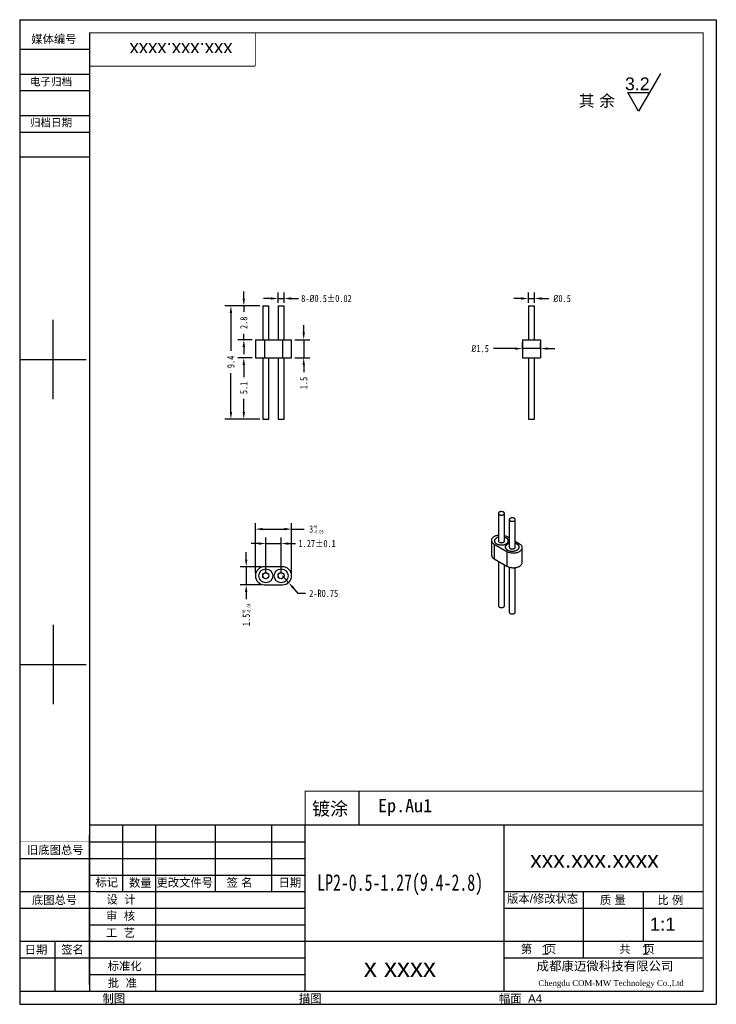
# Model space of a CAD drawing. Header units: inches. Extents: x 10.6 to 68.4, y 2.2 to 83.8.
import ezdxf

# ---------------------------------------------------------------- set-up
doc = ezdxf.new("R2010")
doc.units = ezdxf.units.IN
doc.header["$MEASUREMENT"] = 0
doc.layers.add('图框层', color=1, linetype='Continuous')
doc.layers.add('标注层', color=4, linetype='Continuous', lineweight=25)
doc.layers.add('零件外形图层', color=7, linetype='Continuous', lineweight=30)
doc.styles.add('SLDTEXTSTYLE6', font='txt', dxfattribs={"width": 0.7})
doc.styles.get("Standard").update_dxf_attribs({"font": 'arial.ttf'})
doc.styles.add('STYLE1', font='txt', dxfattribs={"height": 4})
doc.dimstyles.new('公差标注', dxfattribs={"dimtxt": 0.6, "dimasz": 0.6, "dimexe": 0.5, "dimexo": 0.25, "dimgap": 0.5, "dimtad": 0, "dimrnd": 1e-09, "dimdsep": 46, "dimtxsty": 'SLDTEXTSTYLE6', "dimcen": 0.09, "dimadec": 0, "dimazin": 2, "dimtol": 1, "dimtm": 1e-09, "dimtfac": 0.5, "dimtmove": 0, "dimatfit": 3, "dimfxl": 1, "dimfrac": 2, "dimtolj": 1, "dimarcsym": 0})
doc.dimstyles.new('垂直标注', dxfattribs={"dimtxt": 0.6, "dimasz": 0.6, "dimexe": 0.5, "dimexo": 0.25, "dimgap": 0.5, "dimtad": 0, "dimrnd": 1e-09, "dimzin": 9, "dimdsep": 46, "dimtxsty": 'SLDTEXTSTYLE6', "dimcen": 0, "dimadec": 0, "dimazin": 2, "dimtfac": 1, "dimtmove": 0, "dimatfit": 3, "dimfxl": 1, "dimfrac": 2, "dimtolj": 1, "dimtzin": 12, "dimarcsym": 0})
doc.dimstyles.new('平行标注', dxfattribs={"dimtxt": 0.6, "dimasz": 0.6, "dimexe": 0.5, "dimexo": 0, "dimgap": 0.5, "dimtad": 0, "dimtih": 1, "dimtoh": 1, "dimrnd": 1e-09, "dimzin": 9, "dimdsep": 46, "dimtxsty": 'SLDTEXTSTYLE6', "dimcen": 0.09, "dimadec": 0, "dimazin": 2, "dimtfac": 1, "dimtmove": 0, "dimatfit": 3, "dimfxl": 1, "dimfrac": 2, "dimtolj": 1, "dimtzin": 12, "dimarcsym": 0})

# ---------------------------------------------------------------- blocks, each defined once
blk = doc.blocks.new('*D31')
at = {"layer": 'Defpoints', "color": 0, "transparency": 16777216}
for p in [(28.105, 60.1), (30.748, 60.1), (30.748, 50.7)]:
    blk.add_point(p, dxfattribs=at)
at = {"layer": '标注层', "color": 0, "lineweight": -2, "transparency": 16777216}
for p, q in [((30.498, 60.1), (27.605, 60.1)), ((28.105, 59.5), (28.105, 56.377)), ((28.105, 51.3), (28.105, 54.523)), ((30.498, 50.7), (27.605, 50.7))]:
    blk.add_line(p, q, dxfattribs=at)
at = {"layer": '标注层', "color": 0, "transparency": 16777216}
for points in [[(28.005, 59.5), (28.205, 59.5), (28.105, 60.1)], [(28.005, 51.3), (28.205, 51.3), (28.105, 50.7)]]:
    blk.add_solid(points, dxfattribs=at)
at = {"layer": '标注层', "color": 0, "transparency": 16777216, "insert": (28.105, 55.45), "char_height": 0.6, "attachment_point": 5, "rotation": 90, "style": 'SLDTEXTSTYLE6'}
blk.add_mtext('\\A1;9.4', dxfattribs=at)
blk = doc.blocks.new('*D32')
at = {"layer": 'Defpoints', "color": 0, "transparency": 16777216}
for p in [(30.748, 60.1), (29.175, 57.3), (30.123, 57.3)]:
    blk.add_point(p, dxfattribs=at)
at = {"layer": '标注层', "color": 0, "lineweight": -2, "transparency": 16777216}
for p, q in [((29.175, 60.7), (29.175, 61.3)), ((30.498, 60.1), (28.675, 60.1)), ((29.175, 60.1), (29.175, 59.618)), ((29.873, 57.3), (28.675, 57.3)), ((29.175, 57.3), (29.175, 57.783)), ((29.175, 56.7), (29.175, 56.1))]:
    blk.add_line(p, q, dxfattribs=at)
at = {"layer": '标注层', "color": 0, "transparency": 16777216}
for points in [[(29.075, 60.7), (29.275, 60.7), (29.175, 60.1)], [(29.075, 56.7), (29.275, 56.7), (29.175, 57.3)]]:
    blk.add_solid(points, dxfattribs=at)
at = {"layer": '标注层', "color": 0, "transparency": 16777216, "insert": (29.175, 58.7), "char_height": 0.6, "attachment_point": 5, "rotation": 90, "style": 'SLDTEXTSTYLE6'}
blk.add_mtext('\\A1;2.8', dxfattribs=at)
blk = doc.blocks.new('*D33')
at = {"layer": 'Defpoints', "color": 0, "transparency": 16777216}
for p in [(30.123, 55.8), (29.175, 50.7), (30.748, 50.7)]:
    blk.add_point(p, dxfattribs=at)
at = {"layer": '标注层', "color": 0, "lineweight": -2, "transparency": 16777216}
for p, q in [((29.873, 55.8), (28.675, 55.8)), ((29.175, 55.2), (29.175, 54.203)), ((29.175, 51.3), (29.175, 52.398)), ((30.498, 50.7), (28.675, 50.7))]:
    blk.add_line(p, q, dxfattribs=at)
at = {"layer": '标注层', "color": 0, "transparency": 16777216}
for points in [[(29.075, 55.2), (29.275, 55.2), (29.175, 55.8)], [(29.075, 51.3), (29.275, 51.3), (29.175, 50.7)]]:
    blk.add_solid(points, dxfattribs=at)
at = {"layer": '标注层', "color": 0, "transparency": 16777216, "insert": (29.175, 53.3), "char_height": 0.6, "attachment_point": 5, "rotation": 90, "style": 'SLDTEXTSTYLE6'}
blk.add_mtext('\\A1;5.1', dxfattribs=at)
blk = doc.blocks.new('*D34')
at = {"layer": 'Defpoints', "color": 0, "transparency": 16777216}
for p in [(32.518, 60.716), (32.018, 60.1), (32.518, 60.1)]:
    blk.add_point(p, dxfattribs=at)
at = {"layer": '标注层', "color": 0, "lineweight": -2, "transparency": 16777216}
for p, q in [((31.418, 60.716), (30.818, 60.716)), ((32.018, 60.35), (32.018, 61.216)), ((32.018, 60.716), (32.518, 60.716)), ((32.518, 60.35), (32.518, 61.216)), ((33.118, 60.716), (33.718, 60.716))]:
    blk.add_line(p, q, dxfattribs=at)
at = {"layer": '标注层', "color": 0, "transparency": 16777216}
for points in [[(31.418, 60.816), (31.418, 60.616), (32.018, 60.716)], [(33.118, 60.816), (33.118, 60.616), (32.518, 60.716)]]:
    blk.add_solid(points, dxfattribs=at)
at = {"layer": '标注层', "color": 0, "transparency": 16777216, "insert": (36.027, 60.716), "char_height": 0.6, "attachment_point": 5, "style": 'SLDTEXTSTYLE6'}
blk.add_mtext('\\A1;8-{\\fISOCPEUR|b0|i0|c0|p34;%%C}0.5%%P0.02', dxfattribs=at)
blk = doc.blocks.new('*D35')
at = {"layer": 'Defpoints', "color": 0, "transparency": 16777216}
for p in [(33.143, 57.3), (34.143, 57.3), (33.143, 55.8)]:
    blk.add_point(p, dxfattribs=at)
at = {"layer": '标注层', "color": 0, "lineweight": -2, "transparency": 16777216}
for p, q in [((34.143, 57.9), (34.143, 58.5)), ((33.393, 57.3), (34.643, 57.3)), ((34.143, 57.3), (34.143, 55.8)), ((33.393, 55.8), (34.643, 55.8)), ((34.143, 55.2), (34.143, 54.6))]:
    blk.add_line(p, q, dxfattribs=at)
at = {"layer": '标注层', "color": 0, "transparency": 16777216}
for points in [[(34.043, 57.9), (34.243, 57.9), (34.143, 57.3)], [(34.043, 55.2), (34.243, 55.2), (34.143, 55.8)]]:
    blk.add_solid(points, dxfattribs=at)
at = {"layer": '标注层', "color": 0, "transparency": 16777216, "insert": (34.143, 53.703), "char_height": 0.6, "attachment_point": 5, "rotation": 90, "style": 'SLDTEXTSTYLE6'}
blk.add_mtext('\\A1;1.5', dxfattribs=at)
blk = doc.blocks.new('*D25')
at = {"layer": 'Defpoints', "color": 0, "transparency": 16777216}
for p in [(53.272, 60.716), (52.772, 60.1), (53.272, 60.1)]:
    blk.add_point(p, dxfattribs=at)
at = {"layer": '标注层', "color": 0, "lineweight": -2, "transparency": 16777216}
for p, q in [((52.172, 60.716), (51.572, 60.716)), ((52.772, 60.35), (52.772, 61.216)), ((52.772, 60.716), (53.272, 60.716)), ((53.272, 60.35), (53.272, 61.216)), ((53.872, 60.716), (54.472, 60.716))]:
    blk.add_line(p, q, dxfattribs=at)
at = {"layer": '标注层', "color": 0, "transparency": 16777216}
for points in [[(52.172, 60.816), (52.172, 60.616), (52.772, 60.716)], [(53.872, 60.816), (53.872, 60.616), (53.272, 60.716)]]:
    blk.add_solid(points, dxfattribs=at)
at = {"layer": '标注层', "color": 0, "transparency": 16777216, "insert": (55.571, 60.716), "char_height": 0.6, "attachment_point": 5, "style": 'SLDTEXTSTYLE6'}
blk.add_mtext('\\A1;{\\fISOCPEUR|b0|i0|c0|p34;%%C}0.5', dxfattribs=at)
blk = doc.blocks.new('*D26')
at = {"layer": 'Defpoints', "color": 0, "transparency": 16777216}
for p in [(53.772, 56.561), (52.272, 56.28), (53.772, 56.28)]:
    blk.add_point(p, dxfattribs=at)
at = {"layer": '标注层', "color": 0, "lineweight": -2, "transparency": 16777216}
for p, q in [((51.672, 56.561), (49.872, 56.561)), ((52.272, 56.53), (52.272, 57.061)), ((53.772, 56.561), (52.272, 56.561)), ((53.772, 56.53), (53.772, 57.061)), ((54.372, 56.561), (54.972, 56.561))]:
    blk.add_line(p, q, dxfattribs=at)
at = {"layer": '标注层', "color": 0, "transparency": 16777216}
for points in [[(51.672, 56.661), (51.672, 56.461), (52.272, 56.561)], [(54.372, 56.661), (54.372, 56.461), (53.772, 56.561)]]:
    blk.add_solid(points, dxfattribs=at)
at = {"layer": '标注层', "color": 0, "transparency": 16777216, "insert": (48.772, 56.561), "char_height": 0.6, "attachment_point": 5, "style": 'SLDTEXTSTYLE6'}
blk.add_mtext('\\A1;{\\fISOCPEUR|b0|i0|c0|p34;%%C}1.5', dxfattribs=at)
blk = doc.blocks.new('*D27')
at = {"layer": 'Defpoints', "color": 0, "transparency": 16777216}
for p in [(32.268, 40.385), (30.998, 37.715), (32.268, 37.715)]:
    blk.add_point(p, dxfattribs=at)
at = {"layer": '标注层', "color": 0, "lineweight": -2, "transparency": 16777216}
for p, q in [((30.998, 37.965), (30.998, 40.885)), ((32.268, 37.965), (32.268, 40.885)), ((30.398, 40.385), (29.798, 40.385)), ((30.998, 40.385), (32.268, 40.385)), ((32.868, 40.385), (33.468, 40.385))]:
    blk.add_line(p, q, dxfattribs=at)
at = {"layer": '标注层', "color": 0, "transparency": 16777216}
for points in [[(30.398, 40.485), (30.398, 40.285), (30.998, 40.385)], [(32.868, 40.485), (32.868, 40.285), (32.268, 40.385)]]:
    blk.add_solid(points, dxfattribs=at)
at = {"layer": '标注层', "color": 0, "transparency": 16777216, "insert": (35.255, 40.385), "char_height": 0.6, "attachment_point": 5, "style": 'SLDTEXTSTYLE6'}
blk.add_mtext('\\A1;1.27%%P0.1', dxfattribs=at)
blk = doc.blocks.new('*D28')
at = {"layer": 'Defpoints', "color": 0, "transparency": 16777216}
for p in [(33.133, 41.587), (30.133, 37.715), (33.133, 37.705)]:
    blk.add_point(p, dxfattribs=at)
at = {"layer": '标注层', "color": 0, "lineweight": -2, "transparency": 16777216}
for p, q in [((30.133, 37.965), (30.133, 42.087)), ((33.133, 37.955), (33.133, 42.087)), ((30.733, 41.587), (32.533, 41.587)), ((33.133, 41.587), (34.193, 41.587))]:
    blk.add_line(p, q, dxfattribs=at)
at = {"layer": '标注层', "color": 0, "transparency": 16777216}
for points in [[(30.733, 41.687), (30.733, 41.487), (30.133, 41.587)], [(32.533, 41.687), (32.533, 41.487), (33.133, 41.587)]]:
    blk.add_solid(points, dxfattribs=at)
at = {"layer": '标注层', "color": 0, "transparency": 16777216, "insert": (35.187, 41.587), "char_height": 0.6, "attachment_point": 5, "style": 'SLDTEXTSTYLE6'}
blk.add_mtext('\\A1;3{\\H0.3;\\S+0^ -0.05;}', dxfattribs=at)
blk = doc.blocks.new('*D29')
at = {"layer": 'Defpoints', "color": 0, "transparency": 16777216}
for p in [(30.873, 38.465), (29.374, 36.965), (30.873, 36.965)]:
    blk.add_point(p, dxfattribs=at)
at = {"layer": '标注层', "color": 0, "lineweight": -2, "transparency": 16777216}
for p, q in [((29.374, 39.065), (29.374, 39.665)), ((30.623, 38.465), (28.874, 38.465)), ((29.374, 38.465), (29.374, 36.965)), ((30.623, 36.965), (28.874, 36.965)), ((29.374, 36.365), (29.374, 35.765))]:
    blk.add_line(p, q, dxfattribs=at)
at = {"layer": '标注层', "color": 0, "transparency": 16777216}
for points in [[(29.274, 39.065), (29.474, 39.065), (29.374, 38.465)], [(29.274, 36.365), (29.474, 36.365), (29.374, 36.965)]]:
    blk.add_solid(points, dxfattribs=at)
at = {"layer": '标注层', "color": 0, "transparency": 16777216, "insert": (29.374, 34.483), "char_height": 0.6, "attachment_point": 5, "rotation": 90, "style": 'SLDTEXTSTYLE6'}
blk.add_mtext('\\A1;1.5{\\H0.3;\\S+0^ -0.04;}', dxfattribs=at)
blk = doc.blocks.new('*D30')
at = {"layer": 'Defpoints', "color": 0, "transparency": 16777216}
for p in [(32.393, 37.715), (32.889, 37.152)]:
    blk.add_point(p, dxfattribs=at)
at = {"layer": '标注层', "color": 0, "lineweight": -2, "transparency": 16777216}
for p, q in [((32.393, 37.715), (32.889, 37.152)), ((33.682, 36.251), (33.285, 36.702)), ((34.282, 36.251), (33.682, 36.251))]:
    blk.add_line(p, q, dxfattribs=at)
at = {"layer": '标注层', "color": 0, "transparency": 16777216}
blk.add_solid([(33.36, 36.768), (33.21, 36.636), (32.889, 37.152)], dxfattribs=at)
at = {"layer": '标注层', "color": 0, "transparency": 16777216, "insert": (35.799, 36.251), "char_height": 0.6, "attachment_point": 5, "style": 'SLDTEXTSTYLE6'}
blk.add_mtext('\\A1;2-R0.75', dxfattribs=at)

msp = doc.modelspace()

# ---------------------------------------------------------------- linework, layer by layer
at = {"layer": '图框层', "color": 1}
for p, q in [((10.605, 83.844), (68.355, 83.844)), ((10.605, 83.844), (10.605, 2.169)), ((68.355, 83.844), (68.355, 2.169)), ((16.38, 82.744), (16.38, 3.269)), ((16.38, 81.369), (10.605, 81.369)), ((16.38, 79.306), (10.605, 79.306)), ((16.38, 79.306), (10.605, 79.306)), ((63.717, 79.37), (62.815, 77.808)), ((16.38, 77.931), (10.605, 77.931)), ((61.913, 76.246), (61.011, 77.808)), ((61.011, 77.808), (62.815, 77.808)), ((62.815, 77.808), (61.913, 76.246)), ((16.38, 75.869), (10.605, 75.869)), ((16.38, 74.494), (10.605, 74.494)), ((16.38, 72.431), (10.605, 72.431)), ((13.355, 52.356), (13.355, 58.956)), ((68.355, 56.619), (68.355, 2.169)), ((10.605, 55.656), (16.105, 55.656)), ((13.355, 33.656), (13.355, 27.056)), ((10.605, 30.356), (16.105, 30.356)), ((38.716, 19.838), (38.716, 17.088)), ((16.38, 17.019), (16.38, 3.269)), ((67.255, 17.019), (16.38, 17.019)), ((19.13, 11.519), (19.13, 17.019)), ((21.88, 3.269), (21.88, 17.019)), ((26.83, 11.519), (26.83, 17.019)), ((31.505, 11.519), (31.505, 17.019)), ((34.255, 3.269), (34.255, 17.019)), ((50.755, 3.269), (50.755, 17.019)), ((16.38, 3.819), (16.38, 16.194)), ((16.38, 15.644), (34.255, 15.644)), ((10.605, 14.269), (16.38, 14.269)), ((16.38, 14.269), (34.255, 14.269)), ((16.38, 12.894), (34.255, 12.894)), ((10.605, 11.519), (16.38, 11.519)), ((16.93, 11.519), (34.255, 11.519)), ((50.755, 11.519), (67.255, 11.519)), ((57.355, 6.019), (57.355, 11.519)), ((62.305, 7.394), (62.305, 11.519)), ((10.605, 10.144), (16.38, 10.144)), ((16.38, 10.144), (34.255, 10.144)), ((50.755, 10.144), (67.255, 10.144)), ((16.38, 8.769), (34.255, 8.769)), ((10.605, 7.394), (16.38, 7.394)), ((13.492, 7.394), (13.492, 3.269)), ((16.38, 7.394), (67.255, 7.394)), ((10.605, 6.019), (16.38, 6.019)), ((16.38, 6.019), (34.255, 6.019)), ((50.755, 6.019), (67.255, 6.019)), ((16.38, 4.644), (34.255, 4.644)), ((10.605, 3.269), (67.255, 3.269)), ((10.605, 2.169), (68.355, 2.169)), ((10.605, 2.169), (68.355, 2.169))]:
    msp.add_line(p, q, dxfattribs=at)
for points, const_width in [([(16.38, 82.744), (16.38, 3.269), (67.255, 3.269), (67.255, 82.744), (16.38, 82.744)], 0.0825), ([(30.13, 79.994), (30.13, 82.744)], 0.0825), ([(30.13, 79.994), (16.38, 79.994)], 0.0825), ([(34.255, 17.019), (34.255, 19.838), (67.255, 19.838)], 0.0825), ([(50.755, 17.019), (50.755, 3.269)], 0.0825), ([(10.605, 15.644), (16.38, 15.644)], 0.0275), ([(16.38, 11.519), (34.255, 11.519)], 0.0825), ([(50.755, 11.519), (67.255, 11.519)], 0.0825), ([(50.755, 6.019), (67.255, 6.019)], 0.0825)]:
    msp.add_lwpolyline(points, dxfattribs=dict(at, const_width=const_width))
at = {"layer": '图框层', "color": 1, "const_width": 0.0825}
msp.add_lwpolyline([(16.38, 82.744), (67.255, 82.744), (67.255, 3.269), (16.38, 3.269), (16.38, 82.744)], close=True, dxfattribs=at)
at = {"layer": '零件外形图层', "linetype": 'Continuous', "lineweight": 30}
for p, q in [((30.748, 60.1), (30.748, 57.3)), ((30.748, 60.1), (31.248, 60.1)), ((31.248, 57.3), (31.248, 60.1)), ((32.018, 60.1), (32.018, 57.3)), ((32.018, 60.1), (32.518, 60.1)), ((32.518, 57.3), (32.518, 60.1)), ((52.772, 60.1), (52.772, 57.3)), ((52.772, 60.1), (53.272, 60.1)), ((53.272, 57.3), (53.272, 60.1)), ((30.133, 57.3), (30.133, 55.8)), ((30.133, 57.3), (30.883, 57.3)), ((30.883, 57.3), (30.883, 55.8)), ((30.883, 57.3), (32.383, 57.3)), ((32.383, 57.3), (32.383, 55.8)), ((32.383, 57.3), (33.133, 57.3)), ((33.133, 55.8), (33.133, 57.3)), ((52.272, 57.3), (52.272, 55.8)), ((52.272, 57.3), (53.772, 57.3)), ((53.772, 57.3), (53.772, 55.8)), ((30.133, 55.8), (30.883, 55.8)), ((30.748, 55.8), (30.748, 50.7)), ((30.883, 55.8), (32.383, 55.8)), ((31.248, 50.7), (31.248, 55.8)), ((32.018, 55.8), (32.018, 50.7)), ((32.383, 55.8), (33.133, 55.8)), ((32.518, 50.7), (32.518, 55.8)), ((52.272, 55.8), (53.772, 55.8)), ((52.772, 55.8), (52.772, 50.7)), ((53.272, 50.7), (53.272, 55.8)), ((30.748, 50.7), (31.248, 50.7)), ((32.018, 50.7), (32.518, 50.7)), ((52.772, 50.7), (53.272, 50.7)), ((50.287, 42.894), (50.287, 40.579)), ((50.787, 40.579), (50.787, 42.894)), ((51.185, 42.376), (51.185, 40.061)), ((51.685, 40.061), (51.685, 42.376)), ((51.185, 40.846), (50.986, 40.961)), ((49.705, 40.655), (49.705, 39.43)), ((49.925, 40.349), (50.986, 39.737)), ((49.925, 40.349), (49.925, 39.124)), ((49.962, 40.608), (49.962, 40.564)), ((50.86, 40.09), (50.86, 40.046)), ((51.112, 40.564), (51.112, 40.608)), ((52.046, 40.349), (51.685, 40.558)), ((52.01, 40.046), (52.01, 40.09)), ((52.266, 38.818), (52.266, 40.043)), ((50.986, 39.737), (50.986, 38.512)), ((32.383, 38.465), (30.883, 38.465)), ((49.925, 39.124), (50.986, 38.512)), ((50.287, 38.915), (50.287, 35.219)), ((50.787, 35.219), (50.787, 38.627)), ((51.185, 38.429), (51.185, 34.7)), ((51.685, 34.7), (51.685, 38.396)), ((30.883, 36.965), (32.383, 36.965))]:
    msp.add_line(p, q, dxfattribs=at)
at = {"layer": '零件外形图层', "linetype": 'Continuous', "lineweight": 30, "flags": 128}
for points in [[(50.36, 42.792), (50.39, 42.778), (50.423, 42.766), (50.46, 42.757), (50.498, 42.752), (50.537, 42.75), (50.576, 42.752), (50.614, 42.757), (50.65, 42.766), (50.684, 42.778), (50.714, 42.792), (50.739, 42.81), (50.76, 42.829), (50.775, 42.85), (50.784, 42.872), (50.787, 42.894), (50.784, 42.917), (50.775, 42.939), (50.76, 42.96), (50.739, 42.979), (50.714, 42.996), (50.684, 43.011), (50.65, 43.023), (50.614, 43.032), (50.576, 43.037), (50.537, 43.039), (50.498, 43.037), (50.46, 43.032), (50.423, 43.023), (50.39, 43.011), (50.36, 42.996), (50.335, 42.979), (50.314, 42.96), (50.299, 42.939), (50.29, 42.917), (50.287, 42.894), (50.29, 42.872), (50.299, 42.85), (50.314, 42.829), (50.335, 42.81), (50.36, 42.792)], [(51.258, 42.274), (51.288, 42.259), (51.321, 42.247), (51.358, 42.239), (51.396, 42.233), (51.435, 42.232), (51.474, 42.233), (51.512, 42.239), (51.548, 42.247), (51.582, 42.259), (51.612, 42.274), (51.637, 42.291), (51.658, 42.31), (51.673, 42.331), (51.682, 42.353), (51.685, 42.376), (51.682, 42.399), (51.673, 42.421), (51.658, 42.441), (51.637, 42.461), (51.612, 42.478), (51.582, 42.493), (51.548, 42.505), (51.512, 42.513), (51.474, 42.518), (51.435, 42.52), (51.396, 42.518), (51.358, 42.513), (51.321, 42.505), (51.288, 42.493), (51.258, 42.478), (51.233, 42.461), (51.212, 42.441), (51.197, 42.421), (51.188, 42.399), (51.185, 42.376), (51.188, 42.353), (51.197, 42.331), (51.212, 42.31), (51.233, 42.291), (51.258, 42.274)], [(50.287, 41.077), (50.24, 41.07), (50.176, 41.057), (50.115, 41.041), (50.056, 41.022), (50.001, 40.999), (49.949, 40.975), (49.902, 40.947), (49.859, 40.917), (49.82, 40.885), (49.787, 40.852), (49.759, 40.816), (49.737, 40.78), (49.721, 40.742), (49.71, 40.703), (49.706, 40.665), (49.707, 40.626), (49.715, 40.587), (49.728, 40.549), (49.748, 40.512), (49.773, 40.476), (49.803, 40.441), (49.839, 40.408), (49.88, 40.378), (49.925, 40.349)], [(50.287, 40.91), (50.243, 40.897), (50.194, 40.878), (50.148, 40.857), (50.106, 40.833), (50.069, 40.806), (50.037, 40.778), (50.01, 40.748), (49.988, 40.716), (49.972, 40.684), (49.961, 40.65), (49.957, 40.617), (49.958, 40.583), (49.966, 40.549), (49.979, 40.516), (49.998, 40.484), (50.023, 40.453), (50.053, 40.424), (50.087, 40.396), (50.127, 40.371)], [(50.287, 40.907), (50.26, 40.899), (50.21, 40.881), (50.163, 40.86), (50.12, 40.837), (50.081, 40.811), (50.048, 40.783), (50.019, 40.753), (49.996, 40.721), (49.979, 40.688), (49.968, 40.655), (49.962, 40.621), (49.963, 40.587), (49.97, 40.553), (49.983, 40.519), (50.001, 40.487), (50.026, 40.456), (50.056, 40.426), (50.091, 40.399), (50.13, 40.373)], [(50.127, 40.371), (50.17, 40.349), (50.218, 40.328), (50.268, 40.311), (50.322, 40.297), (50.377, 40.286), (50.434, 40.278), (50.493, 40.274), (50.552, 40.273), (50.61, 40.276), (50.668, 40.282), (50.724, 40.291), (50.779, 40.304), (50.831, 40.32), (50.88, 40.338), (50.926, 40.36), (50.967, 40.384), (51.004, 40.41), (51.037, 40.438), (51.064, 40.468), (51.086, 40.5), (51.102, 40.532), (51.112, 40.566), (51.117, 40.6), (51.115, 40.633), (51.108, 40.667), (51.094, 40.7), (51.075, 40.732), (51.051, 40.763), (51.021, 40.792), (50.986, 40.82), (50.947, 40.845), (50.903, 40.868), (50.856, 40.888), (50.805, 40.905), (50.787, 40.91)], [(50.13, 40.373), (50.174, 40.35), (50.222, 40.33), (50.273, 40.313), (50.327, 40.299), (50.383, 40.288), (50.441, 40.281), (50.5, 40.277), (50.559, 40.276), (50.618, 40.279), (50.676, 40.286), (50.733, 40.296), (50.787, 40.309), (50.839, 40.326), (50.888, 40.345), (50.933, 40.367), (50.974, 40.392), (51.01, 40.419), (51.041, 40.448), (51.067, 40.479), (51.087, 40.511), (51.101, 40.544), (51.109, 40.578), (51.112, 40.612), (51.108, 40.646), (51.098, 40.68), (51.082, 40.713), (51.061, 40.745), (51.034, 40.775), (51.001, 40.804), (50.964, 40.83), (50.922, 40.855), (50.876, 40.876), (50.826, 40.895), (50.787, 40.907)], [(50.357, 40.504), (50.386, 40.489), (50.419, 40.477), (50.455, 40.469), (50.493, 40.463), (50.532, 40.461), (50.571, 40.462), (50.609, 40.467), (50.646, 40.475), (50.679, 40.486), (50.71, 40.5), (50.737, 40.517), (50.758, 40.535), (50.775, 40.556), (50.786, 40.577), (50.791, 40.6), (50.791, 40.622), (50.787, 40.637)], [(51.185, 40.392), (51.141, 40.378), (51.092, 40.36), (51.046, 40.338), (51.004, 40.314), (50.967, 40.288), (50.935, 40.259), (50.908, 40.229), (50.886, 40.198), (50.87, 40.165), (50.859, 40.132), (50.855, 40.098), (50.857, 40.064), (50.864, 40.031), (50.877, 39.998), (50.896, 39.965), (50.921, 39.935), (50.951, 39.905), (50.985, 39.878), (51.025, 39.853)], [(51.185, 40.389), (51.158, 40.381), (51.108, 40.363), (51.061, 40.342), (51.018, 40.318), (50.979, 40.292), (50.946, 40.264), (50.917, 40.234), (50.894, 40.203), (50.877, 40.17), (50.866, 40.136), (50.86, 40.102), (50.861, 40.068), (50.868, 40.034), (50.881, 40.001), (50.899, 39.969), (50.924, 39.937), (50.954, 39.908), (50.989, 39.88), (51.028, 39.855)], [(50.986, 39.737), (51.035, 39.71), (51.089, 39.687), (51.146, 39.666), (51.206, 39.648), (51.268, 39.634), (51.333, 39.623), (51.399, 39.615), (51.466, 39.611), (51.533, 39.61), (51.6, 39.612), (51.667, 39.619), (51.732, 39.628), (51.795, 39.641), (51.857, 39.657), (51.915, 39.676), (51.97, 39.698), (52.022, 39.723), (52.07, 39.751), (52.113, 39.78), (52.151, 39.812), (52.184, 39.846), (52.212, 39.882), (52.234, 39.918), (52.251, 39.956), (52.261, 39.994), (52.266, 40.033), (52.264, 40.072), (52.257, 40.11), (52.243, 40.148), (52.224, 40.186), (52.199, 40.222), (52.168, 40.256), (52.133, 40.289), (52.092, 40.32), (52.046, 40.349)], [(51.025, 39.853), (51.068, 39.83), (51.116, 39.81), (51.166, 39.793), (51.22, 39.779), (51.275, 39.768), (51.333, 39.76), (51.391, 39.756), (51.45, 39.755), (51.508, 39.757), (51.566, 39.763), (51.622, 39.773), (51.677, 39.785), (51.729, 39.801), (51.778, 39.82), (51.824, 39.841), (51.865, 39.865), (51.902, 39.891), (51.935, 39.92), (51.962, 39.95), (51.984, 39.981), (52, 40.014), (52.01, 40.047), (52.015, 40.081), (52.013, 40.115), (52.006, 40.149), (51.992, 40.182), (51.973, 40.214), (51.949, 40.245), (51.919, 40.274), (51.884, 40.301), (51.845, 40.326), (51.801, 40.349), (51.754, 40.369), (51.703, 40.386), (51.685, 40.392)], [(51.028, 39.855), (51.072, 39.832), (51.12, 39.812), (51.171, 39.795), (51.225, 39.781), (51.281, 39.77), (51.339, 39.762), (51.398, 39.758), (51.457, 39.758), (51.516, 39.761), (51.574, 39.768), (51.631, 39.778), (51.685, 39.791), (51.737, 39.807), (51.786, 39.827), (51.831, 39.849), (51.872, 39.874), (51.908, 39.901), (51.939, 39.93), (51.965, 39.961), (51.985, 39.993), (51.999, 40.026), (52.008, 40.06), (52.01, 40.094), (52.006, 40.128), (51.996, 40.162), (51.98, 40.195), (51.959, 40.226), (51.932, 40.257), (51.899, 40.285), (51.862, 40.312), (51.82, 40.336), (51.774, 40.358), (51.724, 40.376), (51.685, 40.389)], [(51.255, 39.986), (51.284, 39.971), (51.317, 39.959), (51.353, 39.95), (51.391, 39.945), (51.43, 39.942), (51.469, 39.944), (51.507, 39.948), (51.544, 39.956), (51.578, 39.968), (51.608, 39.982), (51.635, 39.998), (51.656, 40.017), (51.673, 40.037), (51.684, 40.059), (51.689, 40.081), (51.689, 40.104), (51.685, 40.119)], [(50.986, 38.512), (51.035, 38.486), (51.089, 38.462), (51.146, 38.441), (51.206, 38.424), (51.268, 38.409), (51.333, 38.398), (51.399, 38.39), (51.466, 38.386), (51.533, 38.385), (51.6, 38.388), (51.667, 38.394), (51.732, 38.403), (51.795, 38.416), (51.857, 38.432), (51.915, 38.451), (51.97, 38.473), (52.022, 38.498), (52.07, 38.526), (52.113, 38.556), (52.151, 38.588), (52.184, 38.621), (52.212, 38.657), (52.234, 38.693), (52.251, 38.731), (52.261, 38.769), (52.266, 38.808), (52.266, 38.818)], [(50.36, 35.117), (50.39, 35.102), (50.423, 35.09), (50.46, 35.082), (50.498, 35.076), (50.537, 35.075), (50.576, 35.076), (50.614, 35.082), (50.65, 35.09), (50.684, 35.102), (50.714, 35.117), (50.739, 35.134), (50.76, 35.153), (50.775, 35.174), (50.784, 35.196), (50.787, 35.219)], [(51.258, 34.598), (51.288, 34.584), (51.321, 34.572), (51.358, 34.563), (51.396, 34.558), (51.435, 34.556), (51.474, 34.558), (51.512, 34.563), (51.548, 34.572), (51.582, 34.584), (51.612, 34.598), (51.637, 34.616), (51.658, 34.635), (51.673, 34.656), (51.682, 34.678), (51.685, 34.7)]]:
    msp.add_lwpolyline(points, dxfattribs=at)
at = {"layer": '零件外形图层', "linetype": 'Continuous', "lineweight": 30}
for centre, radius in [((30.998, 37.715), 0.58), ((30.998, 37.715), 0.575), ((30.998, 37.715), 0.255), ((30.998, 37.715), 0.25), ((32.268, 37.715), 0.58), ((32.268, 37.715), 0.575), ((32.268, 37.715), 0.255), ((32.268, 37.715), 0.25)]:
    msp.add_circle(centre, radius, dxfattribs=at)
for centre, radius, start, end in [((50.55, 40.189), 0.886, 60.56044, 74.51726), ((50.401, 40.612), 0.117, 167.6033, 247.66738), ((51.299, 40.094), 0.117, 167.6033, 247.66738), ((50.082, 39.469), 0.379, 185.81728, 245.50286), ((30.883, 37.715), 0.75, 90, 270), ((32.383, 37.715), 0.75, 270, 90), ((50.414, 35.233), 0.128, 186.18746, 245.13268), ((51.312, 34.714), 0.128, 186.18746, 245.13268)]:
    msp.add_arc(centre, radius, start, end, dxfattribs=at)

# ---------------------------------------------------------------- texts
at = {"layer": '图框层', "color": 1}
msp.add_text('xxx.xxx.xxxx', height=1.1, rotation=180, dxfattribs=at).set_placement((28.235, 81.912))
for s, height, p in [('3.2', 1.0519, (60.783, 77.997)), ('旧底图总号', 0.6875, (11.194, 14.623)), ('xxx.xxx.xxxx', 1.375, (52.916, 13.49)), ('标记', 0.6875, (16.869, 11.94)), ('数量', 0.6875, (19.654, 11.908)), ('更改文件号', 0.6875, (21.935, 11.92)), ('签 名', 0.6875, (27.749, 11.92)), ('日期', 0.6875, (32.055, 11.92)), ('底图总号', 0.6875, (11.602, 10.48)), ('设  计', 0.6875, (17.786, 10.521)), ('质 量', 0.6875, (58.702, 10.474)), ('比 例', 0.6875, (63.473, 10.464)), ('审  核', 0.6875, (17.747, 9.161)), ('工  艺', 0.6875, (17.744, 7.755)), ('日期', 0.6875, (11.008, 6.355)), ('签名', 0.6875, (14.034, 6.376)), ('第    页', 0.6875, (52.145, 6.405)), ('共    页', 0.6875, (60.307, 6.405)), ('标准化', 0.6875, (17.89, 5.001)), ('批  准', 0.6875, (17.896, 3.596)), ('制图', 0.6875, (17.457, 2.302)), ('描图', 0.6875, (33.745, 2.302)), ('幅面  A4', 0.6875, (50.332, 2.302))]:
    msp.add_text(s, height=height, dxfattribs=at).set_placement(p)
for s, insert, char_height, width, attachment_point in [('媒体编号', (11.553, 82.577), 0.6875, 5.775, 1), ('电子归档', (11.439, 79.019), 0.6402, 5.37803, 1), ('其 余', (58.448, 77.063), 0.9625, 4.71961, 5), ('归档日期', (11.439, 75.63), 0.6402, 5.37803, 1), ('镀涂', (36.327, 18.333), 1.1, 6.05, 5), ('版本/修改状态', (51.007, 11.269), 0.6875, 6.59545, 1), ('1:1', (62.843, 9.368), 1.1, 4.95, 1), ('1', (53.851, 7.113), 0.825, 1.1385, 1), ('1', (62.156, 7.104), 0.825, 1.53725, 1), ('{\\fSimHei|b0|i0|c134|p2;\\H0.4106x;成都康迈微科技有限公司}', (53.449, 5.725), 1.84189, 32.42228, 1), ('{\\fTimes New Roman|b0|i0|c0|p18;\\H0.4546x;Chengdu COM-MW Technolegy Co.,Ltd}', (53.603, 4.174), 1.05863, 42.87331, 1)]:
    msp.add_mtext(s, dxfattribs=dict(at, insert=insert, char_height=char_height, width=width, attachment_point=attachment_point))
at = {"layer": '图框层', "linetype": 'Continuous', "insert": (40.306, 19.206), "char_height": 1.1, "attachment_point": 1, "style": 'STYLE1'}
msp.add_mtext_dynamic_manual_height_columns('Ep.Au1', width=23.48875, gutter_width=5.5, heights=[0], dxfattribs=at)
at = {"layer": '图框层', "color": 1, "insert": (42.138, 12.087), "char_height": 1.375, "width": 23.47488, "attachment_point": 5, "style": 'SLDTEXTSTYLE6'}
msp.add_mtext('LP2-0.5-1.27(9.4-2.8)', dxfattribs=at)
at = {"layer": '图框层', "color": 5, "insert": (42.119, 4.445), "char_height": 1.54, "width": 21.175, "attachment_point": 8}
msp.add_mtext('x xxxx        ', dxfattribs=at)

# ---------------------------------------------------------------- dimensions: what is measured, and where the dimension line sits
at = {"layer": '标注层', "color": 5}
for base, p1, p2, picture, middle in [((29.175, 57.3), (30.748, 60.1), (30.123, 57.3), '*D32', (29.175, 58.7)), ((28.105, 60.1), (30.748, 50.7), (30.748, 60.1), '*D31', (28.105, 55.45)), ((34.143, 57.3), (33.143, 55.8), (33.143, 57.3), '*D35', (34.143, 53.703)), ((29.175, 50.7), (30.123, 55.8), (30.748, 50.7), '*D33', (29.175, 53.3))]:
    dim = msp.add_linear_dim(base=base, p1=p1, p2=p2, angle=90, dimstyle='垂直标注', dxfattribs=at)
    dim.commit()
    dim.dimension.update_dxf_attribs({"geometry": picture, "text_midpoint": middle, "dimtype": 160})
for base, p1, p2, text, picture, middle in [((32.518, 60.716), (32.018, 60.1), (32.518, 60.1), '8-{\\fISOCPEUR|b0|i0|c0|p34;%%C}<>%%P0.02', '*D34', (36.027, 60.716)), ((53.772, 56.561), (52.272, 56.28), (53.772, 56.28), '{\\fISOCPEUR|b0|i0|c0|p34;%%C}<>', '*D26', (48.772, 56.561))]:
    dim = msp.add_linear_dim(base=base, p1=p1, p2=p2, text=text, dimstyle='垂直标注', dxfattribs=at)
    dim.commit()
    dim.dimension.update_dxf_attribs({"geometry": picture, "text_midpoint": middle, "dimtype": 160})
for base, p1, p2, text, picture, middle in [((53.272, 60.716), (52.772, 60.1), (53.272, 60.1), '{\\fISOCPEUR|b0|i0|c0|p34;%%C}<>', '*D25', (55.571, 60.716)), ((32.268, 40.385), (30.998, 37.715), (32.268, 37.715), '<>%%P0.1', '*D27', (35.255, 40.385))]:
    dim = msp.add_linear_dim(base=base, p1=p1, p2=p2, text=text, dimstyle='垂直标注', dxfattribs=at)
    dim.commit()
    dim.dimension.update_dxf_attribs({"geometry": picture, "text_midpoint": middle})
dim = msp.add_linear_dim(base=(33.133, 41.587), p1=(30.133, 37.715), p2=(33.133, 37.705), dimstyle='公差标注', override={"dimtm": 0.05}, dxfattribs=at)
dim.commit()
dim.dimension.update_dxf_attribs({"geometry": '*D28', "text_midpoint": (35.187, 41.587), "dimtype": 160})
dim = msp.add_linear_dim(base=(29.374, 36.965), p1=(30.873, 38.465), p2=(30.873, 36.965), angle=90, dimstyle='公差标注', override={"dimtm": 0.04}, dxfattribs=at)
dim.commit()
dim.dimension.update_dxf_attribs({"geometry": '*D29', "text_midpoint": (29.374, 34.483)})
dim = msp.add_radius_dim(center=(32.393, 37.715), mpoint=(32.889, 37.152), text='2-<>', dimstyle='平行标注', dxfattribs=at)
dim.commit()
dim.dimension.update_dxf_attribs({"geometry": '*D30', "text_midpoint": (35.799, 36.251)})

doc.saveas('drawing.dxf')
